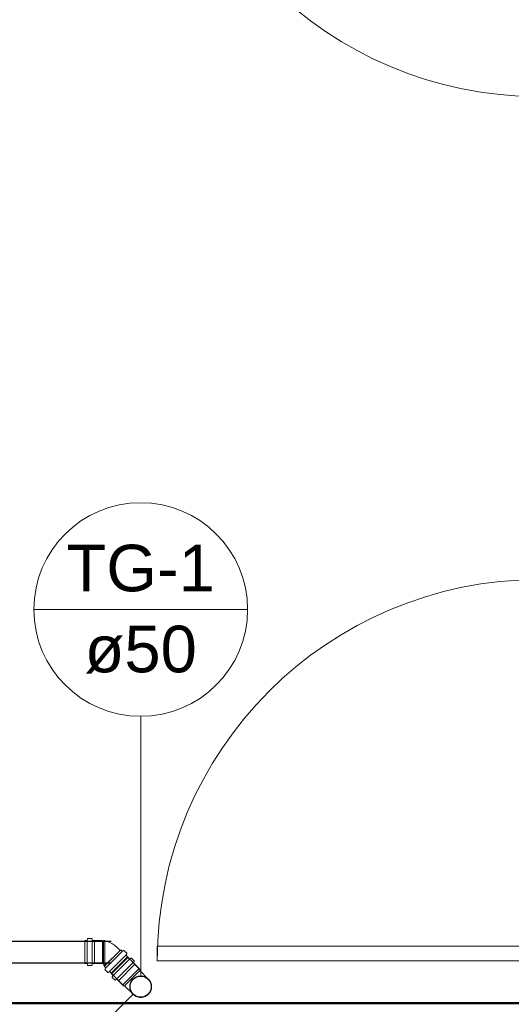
# Model space of a CAD drawing. Header units: millimetres. Extents: x 567 to 934, y -1 to 364.
# Tile 104 of 256: x 607.83 to 610.15, y 103.29 to 107.94. Entities that reach past the tile are written whole.
import ezdxf

# ---------------------------------------------------------------- set-up
doc = ezdxf.new("R2010")
doc.units = ezdxf.units.MM
doc.header["$MEASUREMENT"] = 0
doc.linetypes.add('NULL', pattern=[0])
doc.layers.get('0').update_dxf_attribs({"lineweight": 18})
for name, color, linetype, lineweight in [('A-WALL', 7, 'Continuous', 25), ('ARQ-ESQUAD', 7, 'Continuous', 25), ('Simbolos', 14, 'Continuous', 20), ('Simbolos_int', 14, 'Continuous', 15), ('TQ-Condutos Gordura', 14, 'Continuous', 25), ('TQ-Indicação coluna Gordura', 14, 'Continuous', 13)]:
    doc.layers.add(name, color=color, linetype=linetype, lineweight=lineweight)
doc.styles.add('Arial', font='arial.ttf')

msp = doc.modelspace()

# ---------------------------------------------------------------- linework, layer by layer
msp.add_line((608.1376, 103.4856), (608.1376, 103.587))
at = {"layer": 'A-WALL', "color": 8, "lineweight": 50}
msp.add_line((610.2791, 103.2942), (607.3181, 103.2942), dxfattribs=at)
at = {"layer": 'ARQ-ESQUAD', "color": 8, "lineweight": 13}
for p, q in [((610.2791, 103.5642), (608.4791, 103.5642)), ((608.4791, 103.5642), (608.4791, 103.4942)), ((608.4791, 103.4942), (610.2791, 103.4942))]:
    msp.add_line(p, q, dxfattribs=at)
for centre, start, end in [((610.2791, 109.3742), 180, 270), ((610.2791, 103.4942), 90, 180)]:
    msp.add_arc(centre, 1.8, start, end, dxfattribs=at)
at = {"layer": 'Simbolos'}
for p, q in [((608.1376, 103.591), (608.1376, 103.4816)), ((608.1376, 103.591), (608.1463, 103.591)), ((608.1498, 103.5984), (608.1483, 103.5925)), ((608.1518, 103.5999), (608.1693, 103.5999)), ((608.1713, 103.5981), (608.1718, 103.5928)), ((608.1738, 103.591), (608.1831, 103.591)), ((608.1831, 103.591), (608.1835, 103.5906)), ((608.1835, 103.5906), (608.2171, 103.5906)), ((608.2171, 103.5906), (608.2207, 103.587)), ((608.2207, 103.587), (608.2259, 103.587)), ((608.2259, 103.587), (608.2262, 103.59)), ((608.2262, 103.59), (608.232, 103.59)), ((608.2323, 103.587), (608.232, 103.59)), ((608.3066, 103.5458), (608.2293, 103.4685)), ((608.2862, 103.5606), (608.3038, 103.543)), ((608.3066, 103.5458), (608.3128, 103.5397)), ((608.3205, 103.5424), (608.3152, 103.5393)), ((608.3229, 103.5421), (608.3353, 103.5297)), ((608.3354, 103.527), (608.3321, 103.523)), ((608.3322, 103.5203), (608.3388, 103.5137)), ((608.1376, 103.4816), (608.1463, 103.4816)), ((608.1498, 103.4742), (608.1483, 103.4801)), ((608.1518, 103.4727), (608.1693, 103.4727)), ((608.1713, 103.4745), (608.1718, 103.4798)), ((608.1738, 103.4816), (608.1831, 103.4816)), ((608.1831, 103.4816), (608.1835, 103.482)), ((608.1835, 103.482), (608.2171, 103.482)), ((608.2171, 103.482), (608.2179, 103.4827)), ((608.2207, 103.4827), (608.2321, 103.4713)), ((608.2633, 103.4326), (608.3407, 103.5099)), ((608.3388, 103.5137), (608.3388, 103.5131)), ((608.3388, 103.5131), (608.394, 103.4579)), ((608.3407, 103.5099), (608.3468, 103.5038)), ((608.3546, 103.5065), (608.3493, 103.5035)), ((608.357, 103.5062), (608.3694, 103.4938)), ((608.3695, 103.4911), (608.3661, 103.4871)), ((608.3662, 103.4844), (608.3729, 103.4778)), ((608.3729, 103.4778), (608.3729, 103.4772)), ((608.3729, 103.4772), (608.3966, 103.4534)), ((608.2293, 103.4685), (608.2354, 103.4623)), ((608.2327, 103.4546), (608.2357, 103.4599)), ((608.233, 103.4522), (608.2454, 103.4398)), ((608.2481, 103.4396), (608.2521, 103.443)), ((608.2548, 103.4429), (608.2614, 103.4363)), ((608.2614, 103.4363), (608.262, 103.4363)), ((608.262, 103.4363), (608.3172, 103.3811)), ((608.2633, 103.4326), (608.2695, 103.4264)), ((608.3966, 103.4534), (608.3966, 103.4483)), ((608.3966, 103.4483), (608.4369, 103.4081)), ((608.2667, 103.4187), (608.2698, 103.424)), ((608.267, 103.4163), (608.2794, 103.4039)), ((608.2821, 103.4038), (608.2862, 103.4072)), ((608.2889, 103.407), (608.2955, 103.4004)), ((608.2955, 103.4004), (608.2961, 103.4004)), ((608.2961, 103.4004), (608.3198, 103.3766)), ((608.3198, 103.3766), (608.3249, 103.3766)), ((608.3249, 103.3766), (608.3651, 103.3364))]:
    msp.add_line(p, q, dxfattribs=at)
for points in [[(608.1482, 103.5925), (608.1482, 103.5922), (608.148, 103.5919), (608.1478, 103.5917), (608.1476, 103.5915), (608.1474, 103.5913), (608.1472, 103.5912), (608.1469, 103.5911), (608.1466, 103.591), (608.1463, 103.591)], [(608.1498, 103.5984), (608.1499, 103.5987), (608.1501, 103.5989), (608.1502, 103.5992), (608.1504, 103.5994), (608.1507, 103.5995), (608.1509, 103.5997), (608.1512, 103.5998), (608.1515, 103.5999), (608.1518, 103.5999)], [(608.1693, 103.5999), (608.1696, 103.5999), (608.1699, 103.5998), (608.1702, 103.5996), (608.1705, 103.5995), (608.1708, 103.5992), (608.171, 103.599), (608.1711, 103.5987), (608.1712, 103.5984), (608.1713, 103.5981)], [(608.1738, 103.591), (608.1734, 103.591), (608.1731, 103.5911), (608.1728, 103.5912), (608.1725, 103.5914), (608.1723, 103.5916), (608.1721, 103.5919), (608.1719, 103.5922), (608.1718, 103.5925), (608.1718, 103.5928)], [(608.2323, 103.587), (608.239, 103.5858), (608.2456, 103.5842), (608.252, 103.5822), (608.2583, 103.5796), (608.2644, 103.5766), (608.2703, 103.5732), (608.2759, 103.5694), (608.2812, 103.5652), (608.2862, 103.5606)], [(608.3152, 103.5394), (608.3149, 103.5392), (608.3147, 103.5391), (608.3144, 103.5391), (608.3141, 103.5391), (608.3138, 103.5391), (608.3135, 103.5392), (608.3132, 103.5393), (608.313, 103.5395), (608.3128, 103.5397)], [(608.3205, 103.5424), (608.3208, 103.5426), (608.3211, 103.5426), (608.3213, 103.5427), (608.3216, 103.5427), (608.3219, 103.5427), (608.3222, 103.5426), (608.3225, 103.5425), (608.3227, 103.5423), (608.3229, 103.5421)], [(608.3322, 103.5203), (608.332, 103.5205), (608.3318, 103.5208), (608.3317, 103.5211), (608.3316, 103.5214), (608.3316, 103.5218), (608.3316, 103.5221), (608.3317, 103.5224), (608.3319, 103.5227), (608.3321, 103.523)], [(608.3353, 103.5297), (608.3355, 103.5295), (608.3357, 103.5292), (608.3358, 103.5289), (608.3359, 103.5286), (608.3359, 103.5282), (608.3359, 103.5279), (608.3358, 103.5276), (608.3356, 103.5273), (608.3354, 103.527)], [(608.1463, 103.4816), (608.1466, 103.4816), (608.1469, 103.4815), (608.1472, 103.4814), (608.1474, 103.4812), (608.1476, 103.4811), (608.1478, 103.4809), (608.148, 103.4806), (608.1482, 103.4804), (608.1482, 103.4801)], [(608.1518, 103.4727), (608.1515, 103.4727), (608.1512, 103.4728), (608.1509, 103.4729), (608.1507, 103.473), (608.1504, 103.4732), (608.1502, 103.4734), (608.1501, 103.4736), (608.1499, 103.4739), (608.1498, 103.4742)], [(608.1713, 103.4745), (608.1712, 103.4742), (608.1711, 103.4739), (608.171, 103.4736), (608.1708, 103.4733), (608.1705, 103.4731), (608.1702, 103.4729), (608.1699, 103.4728), (608.1696, 103.4727), (608.1693, 103.4727)], [(608.1718, 103.4798), (608.1718, 103.4801), (608.1719, 103.4804), (608.1721, 103.4807), (608.1723, 103.4809), (608.1725, 103.4812), (608.1728, 103.4813), (608.1731, 103.4815), (608.1734, 103.4816), (608.1738, 103.4816)], [(608.2178, 103.4827), (608.218, 103.4828), (608.2181, 103.4829), (608.2183, 103.483), (608.2184, 103.4831), (608.2186, 103.4832), (608.2187, 103.4832), (608.2189, 103.4833), (608.2191, 103.4833), (608.2193, 103.4833), (608.2194, 103.4833), (608.2196, 103.4833), (608.2198, 103.4832), (608.2199, 103.4832), (608.2201, 103.4831), (608.2203, 103.483), (608.2204, 103.4829), (608.2205, 103.4828), (608.2207, 103.4827)], [(608.3468, 103.5038), (608.3471, 103.5036), (608.3473, 103.5034), (608.3476, 103.5033), (608.3478, 103.5032), (608.3481, 103.5032), (608.3484, 103.5032), (608.3487, 103.5033), (608.349, 103.5033), (608.3492, 103.5035)], [(608.357, 103.5062), (608.3568, 103.5064), (608.3565, 103.5066), (608.3563, 103.5067), (608.356, 103.5068), (608.3557, 103.5068), (608.3554, 103.5068), (608.3551, 103.5068), (608.3548, 103.5067), (608.3546, 103.5065)], [(608.3661, 103.4871), (608.3659, 103.4868), (608.3658, 103.4865), (608.3657, 103.4862), (608.3657, 103.4859), (608.3657, 103.4855), (608.3657, 103.4852), (608.3659, 103.4849), (608.366, 103.4846), (608.3662, 103.4844)], [(608.3695, 103.4911), (608.3697, 103.4914), (608.3698, 103.4917), (608.3699, 103.492), (608.37, 103.4923), (608.3699, 103.4927), (608.3699, 103.493), (608.3698, 103.4933), (608.3696, 103.4936), (608.3694, 103.4938)], [(608.233, 103.4522), (608.2328, 103.4524), (608.2326, 103.4526), (608.2325, 103.4529), (608.2324, 103.4532), (608.2324, 103.4535), (608.2324, 103.4538), (608.2325, 103.454), (608.2325, 103.4543), (608.2327, 103.4546)], [(608.2354, 103.4623), (608.2356, 103.4621), (608.2358, 103.4619), (608.2359, 103.4616), (608.236, 103.4613), (608.236, 103.461), (608.236, 103.4607), (608.236, 103.4604), (608.2359, 103.4602), (608.2357, 103.4599)], [(608.2481, 103.4397), (608.2478, 103.4395), (608.2475, 103.4393), (608.2472, 103.4392), (608.2469, 103.4392), (608.2465, 103.4392), (608.2462, 103.4393), (608.2459, 103.4394), (608.2456, 103.4396), (608.2454, 103.4398)], [(608.2521, 103.443), (608.2524, 103.4432), (608.2527, 103.4434), (608.253, 103.4435), (608.2533, 103.4435), (608.2537, 103.4435), (608.254, 103.4434), (608.2543, 103.4433), (608.2546, 103.4431), (608.2548, 103.4429)], [(608.2698, 103.424), (608.2699, 103.4243), (608.27, 103.4246), (608.2701, 103.4248), (608.2701, 103.4251), (608.27, 103.4254), (608.2699, 103.4257), (608.2698, 103.426), (608.2697, 103.4262), (608.2695, 103.4264)], [(608.2667, 103.4187), (608.2666, 103.4184), (608.2665, 103.4181), (608.2665, 103.4179), (608.2665, 103.4176), (608.2665, 103.4173), (608.2666, 103.417), (608.2667, 103.4167), (608.2669, 103.4165), (608.267, 103.4163)], [(608.2794, 103.4039), (608.2797, 103.4037), (608.28, 103.4035), (608.2803, 103.4034), (608.2806, 103.4033), (608.2809, 103.4033), (608.2813, 103.4033), (608.2816, 103.4034), (608.2819, 103.4036), (608.2821, 103.4038)], [(608.2889, 103.407), (608.2886, 103.4072), (608.2883, 103.4074), (608.288, 103.4075), (608.2877, 103.4076), (608.2874, 103.4076), (608.2871, 103.4076), (608.2867, 103.4075), (608.2864, 103.4073), (608.2862, 103.4071)], [(608.3651, 103.3364), (608.3719, 103.3307), (608.3796, 103.3263), (608.3879, 103.3233), (608.3966, 103.3218), (608.4054, 103.3218), (608.4141, 103.3233), (608.4224, 103.3263), (608.4301, 103.3307), (608.4369, 103.3364), (608.4425, 103.3432), (608.4469, 103.3508), (608.45, 103.3591), (608.4515, 103.3678), (608.4515, 103.3767), (608.45, 103.3854), (608.4469, 103.3937), (608.4425, 103.4013), (608.4369, 103.4081)]]:
    msp.add_lwpolyline(points, dxfattribs=at)
at = {"layer": 'Simbolos_int'}
for p, q in [((608.1479, 103.591), (608.1479, 103.4816)), ((608.1719, 103.591), (608.1719, 103.4816)), ((608.1831, 103.591), (608.1831, 103.4816)), ((608.2207, 103.587), (608.2207, 103.4827)), ((608.2259, 103.587), (608.2259, 103.4775)), ((608.2323, 103.587), (608.2323, 103.4715)), ((608.2321, 103.4713), (608.3038, 103.543)), ((608.3139, 103.5386), (608.2365, 103.4612)), ((608.3309, 103.5216), (608.2535, 103.4442)), ((608.3388, 103.5137), (608.2614, 103.4363)), ((608.2706, 103.4253), (608.3479, 103.5027)), ((608.2876, 103.4083), (608.3649, 103.4857)), ((608.3729, 103.4778), (608.2955, 103.4004)), ((608.394, 103.4579), (608.3172, 103.3811)), ((608.3966, 103.4483), (608.3249, 103.3766))]:
    msp.add_line(p, q, dxfattribs=at)
at = {"layer": 'TQ-Condutos Gordura'}
for p, q in [((600.5024, 103.587), (608.261, 103.587)), ((600.5024, 103.4856), (608.261, 103.4856))]:
    msp.add_line(p, q, dxfattribs=at)
msp.add_lwpolyline([(608.3656, 103.3369), (608.1182, 103.0894)], dxfattribs=at)
msp.add_circle((608.401, 103.3723), 0.05, dxfattribs=at)
at = {"layer": 'TQ-Indicação coluna Gordura'}
for p, q in [((607.897, 105.1529), (608.905, 105.1529)), ((608.401, 104.6489), (608.401, 103.423))]:
    msp.add_line(p, q, dxfattribs=at)
msp.add_circle((608.401, 105.1529), 0.504, dxfattribs=at)
msp.add_circle((608.401, 105.1529), 0.504, dxfattribs=at)

# ---------------------------------------------------------------- texts
at = {"layer": 'TQ-Indicação coluna Gordura', "linetype": 'NULL', "char_height": 0.22, "attachment_point": 8, "line_spacing_factor": 0.6, "style": 'Arial'}
for s, insert, width in [('TG-1', (608.401, 105.2355), 1.400152), ('ø50', (608.401, 104.8503), 1.059085)]:
    msp.add_mtext(s, dxfattribs=dict(at, insert=insert, width=width))

doc.saveas('drawing.dxf')
